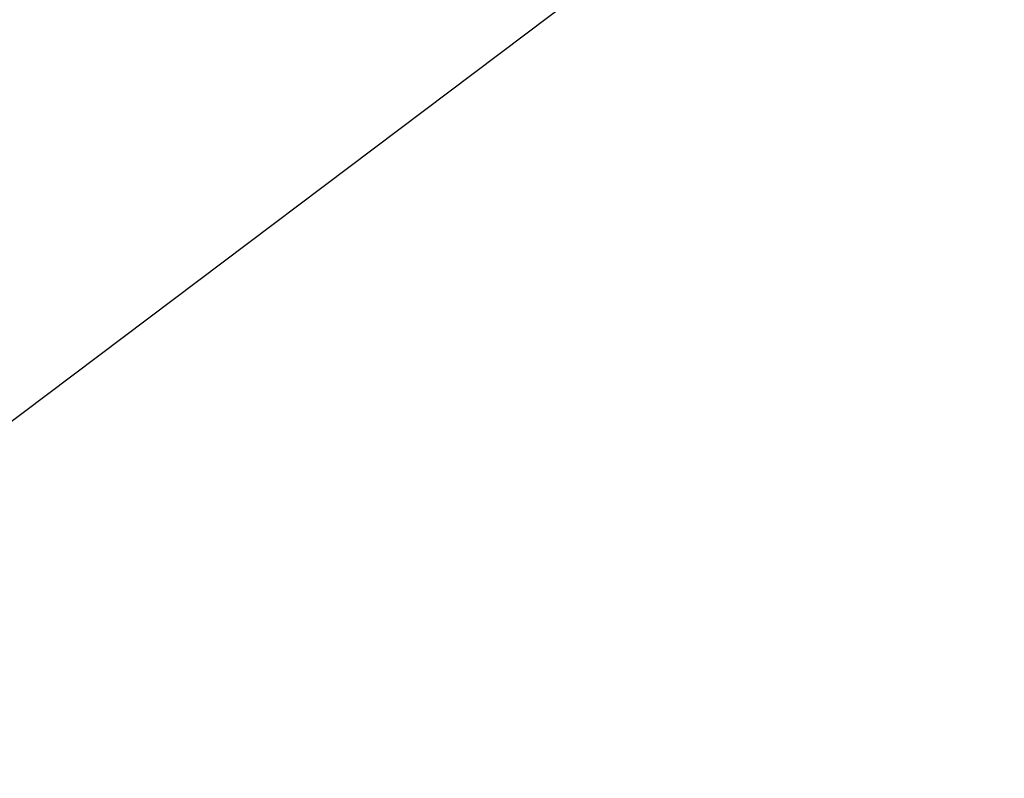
# Model space of a CAD drawing. Extents: x 0 to 122, y 0 to 122.
# Tile 192 of 256: x 29.8169 to 29.9022, y 37.8535 to 37.9192. Entities that reach past the tile are written whole.
import ezdxf

# ---------------------------------------------------------------- set-up
doc = ezdxf.new("R2010")
doc.units = 0
doc.header["$LTSCALE"] = 25.4
doc.layers.get('0').update_dxf_attribs({"color": 13, "linetype": 'CONTINUOUS'})

# ---------------------------------------------------------------- blocks, each defined once
blk = doc.blocks.new('GROOVE-I-7792-7793_STL_2')
at = {"color": 7}
blk.add_line((50.447113, -19.761141, 33.709999), (47.731483, -21.806955, 33.169998), dxfattribs=at)
blk.add_line((50.447113, -19.761141, 33.709999), (47.731483, -21.806955, 33.169998), dxfattribs=at)
mesh = blk.add_polyface(dxfattribs=at)
corners = [(47.7388, -27.198179, 34.209999), (44.25845, -30.420898, 33.169998), (47.7388, -27.198179, 33.169998), (44.25845, -30.420898, 33.27), (44.25845, -30.420898, 34.209999), (50.253128, -24.869974, 44.369999), (47.780415, -27.159647, 34.209999), (50.253128, -24.869974, 34.209999), (42.790962, -31.779755, 34.209999), (42.790962, -31.779755, 37.209999), (43.052521, -31.53756, 38.474346), (39.855995, -34.497463, 37.209999), (44.358608, -30.328156, 45.174042), (50.626163, -24.524551, 50.760315), (46.130177, -28.687727, 51.672112), (51.387936, -23.81917, 57.086189), (48.350895, -26.631395, 57.908646), (52.533165, -22.758715, 63.303787), (51.000282, -24.178127, 63.82613), (54.053909, -21.35054, 69.370003), (39.855995, -34.497463, 38.474346)]
mesh.append_faces([[corners[k] for k in face] for face in [(0, 1, 2), (5, 6, 7), (18, 17, 19)]], dxfattribs={"vtx0": -1, "color": 7})
mesh.append_faces([[corners[k] for k in face] for face in [(1, 0, 3), (3, 0, 4), (6, 5, 0), (4, 5, 8), (8, 5, 9), (9, 10, 11), (10, 5, 12), (12, 13, 14), (14, 15, 16), (16, 17, 18)]], dxfattribs={"vtx0": -1, "vtx1": -1, "color": 7})
mesh.append_faces([[corners[k] for k in face] for face in [(0, 5, 4), (9, 5, 10)]], dxfattribs={"vtx0": -1, "vtx1": -1, "vtx2": -1, "color": 7})
mesh.append_faces([[corners[k] for k in face] for face in [(12, 5, 13), (14, 13, 15), (16, 15, 17)]], dxfattribs={"vtx0": -1, "vtx2": -1, "color": 7})
mesh.append_faces([[corners[k] for k in face] for face in [(20, 11, 10)]], dxfattribs={"vtx1": -1, "color": 7})

msp = doc.modelspace()

# ---------------------------------------------------------------- block references
at = {"color": 0}
msp.add_blockref('GROOVE-I-7792-7793_STL_2', (-18.501158, 59.25), dxfattribs=at)

doc.saveas('drawing.dxf')
